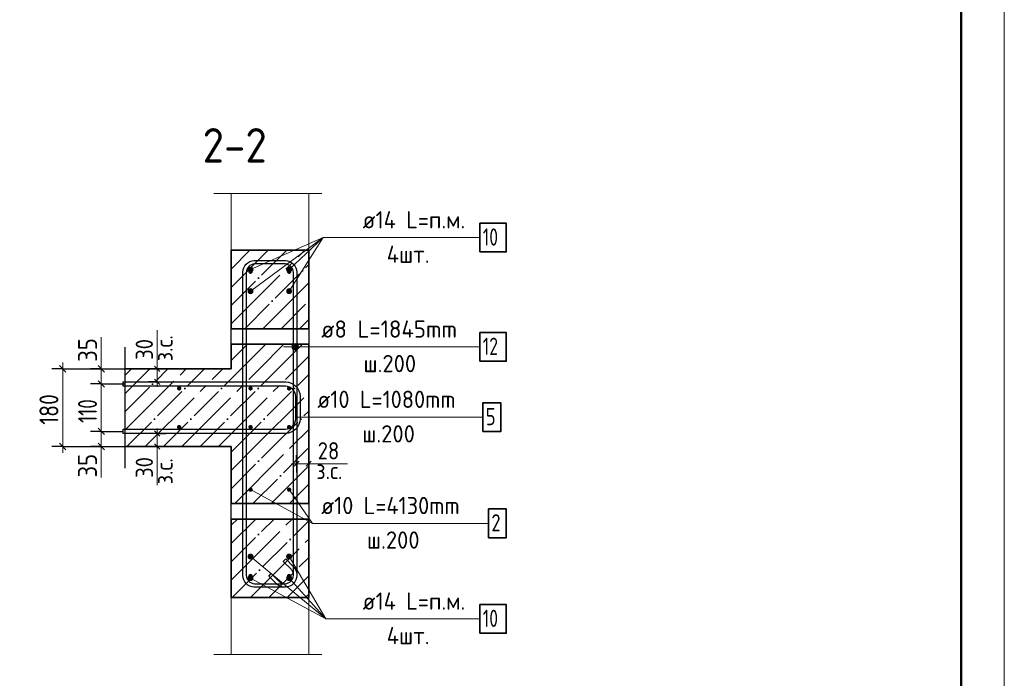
# Model space of a CAD drawing. Header units: millimetres. Extents: x -49773 to 2322955, y -3321 to 58485.
# Tile 224 of 256: x 949856 to 961274, y 42075 to 49707. Entities that reach past the tile are written whole.
import ezdxf

# ---------------------------------------------------------------- set-up
doc = ezdxf.new("R2010")
doc.units = ezdxf.units.MM
doc.linetypes.add('______11', pattern=[500, 400, -50, 0, -50])
doc.linetypes.add('______5', pattern=[1100, 800, -100, 100, -100])
for name, color, linetype, lineweight in [('Standard', 7, 'Continuous', 25), ('Арм.стержн. Арматура края', 96, 'Continuous', 35), ('Арм.стержн. вертикальными 1', 22, 'Continuous', 35), ('Арм.стержн. Доп. арматура', 180, 'Continuous', 35), ('Арм.стержн. Хомут', 240, 'Continuous', 35), ('Ограждение (1)', 7, 'Continuous', 13), ('Размерная линия_ общее', 7, 'Continuous', 13), ('Размерная линия_ общее_1', 7, 'Continuous', 13), ('Стена_ общее', 7, 'Continuous', 35)]:
    doc.layers.add(name, color=color, linetype=linetype, lineweight=lineweight)
doc.styles.add('ISOCPEUR', font='txt')

msp = doc.modelspace()

# ---------------------------------------------------------------- hatches: boundary and pattern name
at = {"layer": 'Арм.стержн. вертикальными 1', "linetype": 'Continuous', "lineweight": 50, "transparency": 33554687}
for points in [[(952557.7, 46786.5), (952555.8, 46796), (952550.3, 46804.1), (952542.2, 46809.6), (952532.7, 46811.5), (952523.1, 46809.6), (952515, 46804.1), (952509.6, 46796), (952507.7, 46786.5), (952509.6, 46776.9), (952515, 46768.8), (952523.1, 46763.4), (952532.7, 46761.5), (952542.2, 46763.4), (952550.3, 46768.8), (952555.8, 46776.9)], [(953005.3, 46786.5), (953003.4, 46796), (952998, 46804.1), (952989.9, 46809.6), (952980.3, 46811.5), (952970.7, 46809.6), (952962.6, 46804.1), (952957.2, 46796), (952955.3, 46786.5), (952957.2, 46776.9), (952962.6, 46768.8), (952970.7, 46763.4), (952980.3, 46761.5), (952989.9, 46763.4), (952998, 46768.8), (953003.4, 46776.9)], [(951730.2, 45434), (951728.3, 45443.6), (951722.9, 45451.7), (951714.7, 45457.1), (951705.2, 45459), (951695.6, 45457.1), (951687.5, 45451.7), (951682.1, 45443.6), (951680.2, 45434), (951682.1, 45424.4), (951687.5, 45416.3), (951695.6, 45410.9), (951705.2, 45409), (951714.7, 45410.9), (951722.9, 45416.3), (951728.3, 45424.4)], [(952557.7, 45434), (952555.8, 45443.6), (952550.3, 45451.7), (952542.2, 45457.1), (952532.7, 45459), (952523.1, 45457.1), (952515, 45451.7), (952509.6, 45443.6), (952507.7, 45434), (952509.6, 45424.4), (952515, 45416.3), (952523.1, 45410.9), (952532.7, 45409), (952542.2, 45410.9), (952550.3, 45416.3), (952555.8, 45424.4)], [(953005.3, 45434), (953003.4, 45443.6), (952998, 45451.7), (952989.9, 45457.1), (952980.3, 45459), (952970.7, 45457.1), (952962.6, 45451.7), (952957.2, 45443.6), (952955.3, 45434), (952957.2, 45424.4), (952962.6, 45416.3), (952970.7, 45410.9), (952980.3, 45409), (952989.9, 45410.9), (952998, 45416.3), (953003.4, 45424.4)], [(951730.2, 44986.3), (951728.3, 44995.9), (951722.9, 45004), (951714.7, 45009.4), (951705.2, 45011.3), (951695.6, 45009.4), (951687.5, 45004), (951682.1, 44995.9), (951680.2, 44986.3), (951682.1, 44976.8), (951687.5, 44968.6), (951695.6, 44963.2), (951705.2, 44961.3), (951714.7, 44963.2), (951722.9, 44968.6), (951728.3, 44976.8)], [(952557.7, 44986.3), (952555.8, 44995.9), (952550.3, 45004), (952542.2, 45009.4), (952532.7, 45011.3), (952523.1, 45009.4), (952515, 45004), (952509.6, 44995.9), (952507.7, 44986.3), (952509.6, 44976.8), (952515, 44968.6), (952523.1, 44963.2), (952532.7, 44961.3), (952542.2, 44963.2), (952550.3, 44968.6), (952555.8, 44976.8)], [(953005.3, 44986.3), (953003.4, 44995.9), (952998, 45004), (952989.9, 45009.4), (952980.3, 45011.3), (952970.7, 45009.4), (952962.6, 45004), (952957.2, 44995.9), (952955.3, 44986.3), (952957.2, 44976.8), (952962.6, 44968.6), (952970.7, 44963.2), (952980.3, 44961.3), (952989.9, 44963.2), (952998, 44968.6), (953003.4, 44976.8)], [(952557.7, 44261.3), (952555.8, 44270.9), (952550.3, 44279), (952542.2, 44284.4), (952532.7, 44286.3), (952523.1, 44284.4), (952515, 44279), (952509.6, 44270.9), (952507.7, 44261.3), (952509.6, 44251.8), (952515, 44243.6), (952523.1, 44238.2), (952532.7, 44236.3), (952542.2, 44238.2), (952550.3, 44243.6), (952555.8, 44251.8)], [(953005.3, 44261.3), (953003.4, 44270.9), (952998, 44279), (952989.9, 44284.4), (952980.3, 44286.3), (952970.7, 44284.4), (952962.6, 44279), (952957.2, 44270.9), (952955.3, 44261.3), (952957.2, 44251.8), (952962.6, 44243.6), (952970.7, 44238.2), (952980.3, 44236.3), (952989.9, 44238.2), (952998, 44243.6), (953003.4, 44251.8)], [(952557.7, 43261.5), (952555.8, 43271), (952550.3, 43279.1), (952542.2, 43284.6), (952532.7, 43286.5), (952523.1, 43284.6), (952515, 43279.1), (952509.6, 43271), (952507.7, 43261.5), (952509.6, 43251.9), (952515, 43243.8), (952523.1, 43238.4), (952532.7, 43236.5), (952542.2, 43238.4), (952550.3, 43243.8), (952555.8, 43251.9)], [(953005.3, 43261.5), (953003.4, 43271), (952998, 43279.1), (952989.9, 43284.6), (952980.3, 43286.5), (952970.7, 43284.6), (952962.6, 43279.1), (952957.2, 43271), (952955.3, 43261.5), (952957.2, 43251.9), (952962.6, 43243.8), (952970.7, 43238.4), (952980.3, 43236.5), (952989.9, 43238.4), (952998, 43243.8), (953003.4, 43251.9)]]:
    msp.add_hatch(color=4, dxfattribs=at).paths.add_polyline_path(points)
at = {"layer": 'Арм.стержн. Доп. арматура', "linetype": 'Continuous', "lineweight": 50, "transparency": 33554687}
for points in [[(952567.7, 46811.5), (952565, 46824.9), (952557.4, 46836.2), (952546.1, 46843.8), (952532.7, 46846.5), (952519.3, 46843.8), (952507.9, 46836.2), (952500.3, 46824.9), (952497.7, 46811.5), (952500.3, 46798.1), (952507.9, 46786.7), (952519.3, 46779.1), (952532.7, 46776.5), (952546.1, 46779.1), (952557.4, 46786.7), (952565, 46798.1)], [(953015.3, 46811.5), (953012.6, 46824.9), (953005.1, 46836.2), (952993.7, 46843.8), (952980.3, 46846.5), (952966.9, 46843.8), (952955.6, 46836.2), (952948, 46824.9), (952945.3, 46811.5), (952948, 46798.1), (952955.6, 46786.7), (952966.9, 46779.1), (952980.3, 46776.5), (952993.7, 46779.1), (953005.1, 46786.7), (953012.6, 46798.1)], [(952567.7, 46561.5), (952565, 46574.9), (952557.4, 46586.2), (952546.1, 46593.8), (952532.7, 46596.5), (952519.3, 46593.8), (952507.9, 46586.2), (952500.3, 46574.9), (952497.7, 46561.5), (952500.3, 46548.1), (952507.9, 46536.7), (952519.3, 46529.1), (952532.7, 46526.5), (952546.1, 46529.1), (952557.4, 46536.7), (952565, 46548.1)], [(953015.3, 46561.5), (953012.6, 46574.9), (953005.1, 46586.2), (952993.7, 46593.8), (952980.3, 46596.5), (952966.9, 46593.8), (952955.6, 46586.2), (952948, 46574.9), (952945.3, 46561.5), (952948, 46548.1), (952955.6, 46536.7), (952966.9, 46529.1), (952980.3, 46526.5), (952993.7, 46529.1), (953005.1, 46536.7), (953012.6, 46548.1)], [(952567.7, 43486.5), (952565, 43499.9), (952557.4, 43511.2), (952546.1, 43518.8), (952532.7, 43521.5), (952519.3, 43518.8), (952507.9, 43511.2), (952500.3, 43499.9), (952497.7, 43486.5), (952500.3, 43473.1), (952507.9, 43461.7), (952519.3, 43454.1), (952532.7, 43451.5), (952546.1, 43454.1), (952557.4, 43461.7), (952565, 43473.1)], [(953015.3, 43486.5), (953012.6, 43499.9), (953005.1, 43511.2), (952993.7, 43518.8), (952980.3, 43521.5), (952966.9, 43518.8), (952955.6, 43511.2), (952948, 43499.9), (952945.3, 43486.5), (952948, 43473.1), (952955.6, 43461.7), (952966.9, 43454.1), (952980.3, 43451.5), (952993.7, 43454.1), (953005.1, 43461.7), (953012.6, 43473.1)], [(952567.7, 43236.5), (952565, 43249.9), (952557.4, 43261.2), (952546.1, 43268.8), (952532.7, 43271.5), (952519.3, 43268.8), (952507.9, 43261.2), (952500.3, 43249.9), (952497.7, 43236.5), (952500.3, 43223.1), (952507.9, 43211.7), (952519.3, 43204.1), (952532.7, 43201.5), (952546.1, 43204.1), (952557.4, 43211.7), (952565, 43223.1)], [(953015.3, 43236.5), (953012.6, 43249.9), (953005.1, 43261.2), (952993.7, 43268.8), (952980.3, 43271.5), (952966.9, 43268.8), (952955.6, 43261.2), (952948, 43249.9), (952945.3, 43236.5), (952948, 43223.1), (952955.6, 43211.7), (952966.9, 43204.1), (952980.3, 43201.5), (952993.7, 43204.1), (953005.1, 43211.7), (953012.6, 43223.1)]]:
    msp.add_hatch(color=7, dxfattribs=at).paths.add_polyline_path(points)
at = {"layer": 'Арм.стержн. Хомут', "linetype": 'Continuous', "lineweight": 13, "transparency": 33554687}
for points in [[(953018.1, 45897.1), (953018.1, 45934.6), (953012.8, 45915.8)], [(953018.1, 45934.6), (953031.6, 45883.6), (953031.6, 45948.1)], [(953018.1, 45934.6), (953018.1, 45897.1), (953031.6, 45883.6)], [(953031.6, 45948.1), (953050.3, 45878.3), (953050.3, 45953.3)], [(953031.6, 45948.1), (953031.6, 45883.6), (953050.3, 45878.3)], [(953050.3, 45953.3), (953050.3, 45878.3), (953069.1, 45883.6)], [(953050.3, 45953.3), (953069.1, 45883.6), (953069.1, 45948.1)], [(953069.1, 45948.1), (953069.1, 45883.6), (953082.6, 45897.1)], [(953069.1, 45948.1), (953082.6, 45897.1), (953082.6, 45934.6)], [(953082.6, 45934.6), (953082.6, 45897.1), (953087.8, 45915.8)]]:
    msp.add_hatch(color=7, dxfattribs=at).paths.add_polyline_path(points)

# ---------------------------------------------------------------- linework, layer by layer
at = {"layer": 'Standard', "color": 7, "linetype": 'Continuous', "lineweight": 13, "transparency": 33554687}
for p, q in [((952107.7, 47695.2), (953357.7, 47695.2)), ((951451.1, 45661.5), (951451.1, 46111.5)), ((951451.1, 44761.5), (951451.1, 44311.5)), ((953207.7, 44561.8), (953657.7, 44561.8)), ((952107.7, 42352.8), (953357.7, 42352.8))]:
    msp.add_line(p, q, dxfattribs=at)
at = {"layer": 'Standard', "color": 253, "linetype": '______11', "lineweight": 35, "true_color": 0xababab, "transparency": 33554687}
for p, q in [((952307.7, 46393.7), (952950.5, 47036.5)), ((952307.7, 46817.9), (952526.2, 47036.5)), ((952464.9, 46126.6), (953207.7, 46869.4)), ((952889.2, 46126.6), (953207.7, 46445.1)), ((952424, 45661.5), (952708.8, 45946.3)), ((952848.2, 45661.5), (953133.1, 45946.3)), ((951079.2, 45589.5), (951151.2, 45661.5)), ((951079.2, 45165.2), (951575.5, 45661.5)), ((951099.7, 44761.5), (951999.7, 45661.5)), ((951524, 44761.5), (952424, 45661.5)), ((951948.2, 44761.5), (952848.2, 45661.5)), ((952372.5, 44761.5), (953207.7, 45596.6)), ((952796.8, 44761.5), (953207.7, 45172.3)), ((952307.7, 44696.6), (952372.5, 44761.5)), ((952307.7, 44272.3), (952796.8, 44761.5)), ((952561.2, 44101.6), (953207.7, 44748.1)), ((952985.5, 44101.6), (953207.7, 44323.8)), ((952307.7, 43423.8), (952805.1, 43921.3)), ((952307.7, 43848.1), (952380.9, 43921.3)), ((952319.6, 43011.5), (953207.7, 43899.6)), ((952743.8, 43011.5), (953207.7, 43475.3)), ((953168.1, 43011.5), (953207.7, 43051))]:
    msp.add_line(p, q, dxfattribs=at)
at = {"layer": 'Standard', "color": 253, "linetype": '______5', "lineweight": 35, "true_color": 0xababab, "transparency": 33554687}
for p, q in [((952307.7, 46181.5), (953162.6, 47036.5)), ((952307.7, 46605.8), (952738.3, 47036.5)), ((952307.7, 47030.1), (952314.1, 47036.5)), ((952677, 46126.6), (953207.7, 46657.3)), ((953101.3, 46126.6), (953207.7, 46233)), ((952307.7, 45757.3), (952496.7, 45946.3)), ((952636.1, 45661.5), (952920.9, 45946.3)), ((953060.4, 45661.5), (953207.7, 45808.7)), ((951079.2, 45377.4), (951363.3, 45661.5)), ((951079.2, 44953.1), (951787.6, 45661.5)), ((951311.9, 44761.5), (952211.9, 45661.5)), ((951736.1, 44761.5), (952636.1, 45661.5)), ((952160.4, 44761.5), (953060.4, 45661.5)), ((952584.6, 44761.5), (953207.7, 45384.5)), ((953008.9, 44761.5), (953207.7, 44960.2)), ((952307.7, 44484.5), (952584.6, 44761.5)), ((952349.1, 44101.6), (953008.9, 44761.5)), ((952773.3, 44101.6), (953207.7, 44535.9)), ((953197.6, 44101.6), (953207.7, 44111.7)), ((952307.7, 43211.7), (953017.3, 43921.3)), ((952307.7, 43635.9), (952593, 43921.3)), ((952531.7, 43011.5), (953207.7, 43687.4)), ((952956, 43011.5), (953207.7, 43263.2))]:
    msp.add_line(p, q, dxfattribs=at)
at = {"layer": 'Standard', "color": 7, "linetype": 'Continuous', "lineweight": 35, "transparency": 33554687}
for p, q in [((952307.7, 47036.5), (952307.7, 46126.6)), ((953207.7, 47036.5), (952307.7, 47036.5)), ((953207.7, 46126.6), (953207.7, 47036.5)), ((952307.7, 46126.6), (953207.7, 46126.6)), ((952307.7, 45946.3), (952307.7, 45661.5)), ((953207.7, 45946.3), (952307.7, 45946.3)), ((953207.7, 45661.5), (953207.7, 45946.3)), ((952307.7, 45661.5), (951079.2, 45661.5)), ((953207.7, 44761.5), (953207.7, 45661.5)), ((951079.2, 44761.5), (952307.7, 44761.5)), ((952307.7, 44761.5), (952307.7, 44101.6)), ((953207.7, 44101.6), (953207.7, 44761.5)), ((952307.7, 44101.6), (953207.7, 44101.6)), ((952307.7, 43921.3), (952307.7, 43011.5)), ((953207.7, 43921.3), (952307.7, 43921.3)), ((953207.7, 43011.5), (953207.7, 43921.3)), ((952307.7, 43011.5), (953207.7, 43011.5))]:
    msp.add_line(p, q, dxfattribs=at)
at = {"layer": 'Standard', "color": 7, "linetype": 'Continuous', "lineweight": 25, "transparency": 33554687}
msp.add_line((951079.2, 44511.5), (951079.2, 45911.5), dxfattribs=at)
at = {"layer": 'Standard', "color": 7, "linetype": 'Continuous', "lineweight": 13, "transparency": 33554687}
msp.add_lwpolyline([(919273.5, -2060.4), (961273.5, -2060.4), (961273.5, 57339.6), (919273.5, 57339.6), (919273.5, -2060.4)], close=True, dxfattribs=at)
at = {"layer": 'Standard', "color": 7, "linetype": 'Continuous', "lineweight": 50, "transparency": 33554687}
msp.add_lwpolyline([(921273.5, 56839.6), (960773.5, 56839.6), (960773.5, -1560.4), (921273.5, -1560.4), (921273.5, 56839.6)], close=True, dxfattribs=at)
at = {"layer": 'Standard', "color": 7, "linetype": 'Continuous', "lineweight": 13, "transparency": 33554687}
for points in [[(952307.7, 47036.5), (953207.7, 47036.5), (953207.7, 47695.2), (952307.7, 47695.2), (952307.7, 47036.5)], [(952307.7, 43011.5), (953207.7, 43011.5), (953207.7, 42352.8), (952307.7, 42352.8), (952307.7, 43011.5)]]:
    msp.add_lwpolyline(points, dxfattribs=at)
at = {"layer": 'Арм.стержн. Арматура края', "color": 7, "linetype": 'Continuous', "lineweight": 13, "transparency": 33554687}
for q in [(953082.6, 45101.6), (955227.7, 45101.6)]:
    msp.add_line((953207.7, 45101.6), q, dxfattribs=at)
at = {"layer": 'Арм.стержн. Арматура края', "color": 4, "linetype": 'Continuous', "lineweight": 25, "transparency": 33554687}
msp.add_lwpolyline([(951054.2, 44961.5), (952937.5, 44961.5), (952960.1, 44964.6), (952982.9, 44972.2), (953003.9, 44983.9), (953021, 44998.1), (953035.2, 45015.2), (953047, 45036.2), (953054.5, 45059.1), (953057.6, 45081.7), (953057.6, 45341.3), (953054.5, 45363.9), (953047, 45386.8), (953035.2, 45407.7), (953021, 45424.8), (953003.9, 45439), (952982.9, 45450.8), (952960.1, 45458.3), (952937.5, 45461.5), (951054.2, 45461.5), (951054.2, 45511.5), (952940.9, 45511.5), (952971.4, 45507.2), (953003.2, 45496.8), (953032.4, 45480.4), (953056.5, 45460.3), (953076.6, 45436.2), (953092.9, 45407), (953103.4, 45375.2), (953107.7, 45344.7), (953107.7, 45078.2), (953103.4, 45047.7), (953092.9, 45015.9), (953076.6, 44986.7), (953056.5, 44962.6), (953032.4, 44942.6), (953003.2, 44926.2), (952971.4, 44915.7), (952940.9, 44911.5), (951054.2, 44911.5), (951054.2, 44961.5)], dxfattribs=at)
at = {"layer": 'Арм.стержн. Арматура края', "color": 7, "linetype": 'Continuous', "lineweight": 35, "transparency": 33554687}
msp.add_lwpolyline([(955227.7, 44934.9), (955434.3, 44934.9), (955434.3, 45268.3), (955227.7, 45268.3), (955227.7, 44934.9)], dxfattribs=at)
at = {"layer": 'Арм.стержн. вертикальными 1', "color": 7, "linetype": 'Continuous', "lineweight": 13, "transparency": 33554687}
msp.add_line((953252.2, 43870.7), (955292.2, 43870.7), dxfattribs=at)
at = {"layer": 'Арм.стержн. вертикальными 1', "color": 7, "linetype": 'Continuous', "lineweight": 35, "transparency": 33554687}
msp.add_lwpolyline([(955292.2, 43704), (955498.9, 43704), (955498.9, 44037.4), (955292.2, 44037.4), (955292.2, 43704)], dxfattribs=at)
at = {"layer": 'Арм.стержн. Доп. арматура', "color": 7, "linetype": 'Continuous', "lineweight": 13, "transparency": 33554687}
for p, q in [((953373.7, 47182.5), (952532.7, 46561.5)), ((953373.7, 47182.5), (952532.7, 46811.5)), ((953373.7, 47182.5), (952980.3, 46561.5)), ((953373.7, 47182.5), (952980.3, 46811.5)), ((953373.7, 47182.5), (955192.2, 47182.5)), ((953405.6, 42763.4), (952532.7, 43486.5)), ((953405.6, 42763.4), (952980.3, 43486.5)), ((953405.6, 42763.4), (952532.7, 43236.5)), ((953405.6, 42763.4), (952980.3, 43236.5)), ((953405.6, 42763.4), (955192.2, 42763.4))]:
    msp.add_line(p, q, dxfattribs=at)
at = {"layer": 'Арм.стержн. Доп. арматура', "color": 7, "linetype": 'Continuous', "lineweight": 35, "transparency": 33554687}
for points in [[(955192.2, 47015.8), (955498.9, 47015.8), (955498.9, 47349.1), (955192.2, 47349.1), (955192.2, 47015.8)], [(955192.2, 42596.7), (955498.9, 42596.7), (955498.9, 42930.1), (955192.2, 42930.1), (955192.2, 42596.7)]]:
    msp.add_lwpolyline(points, dxfattribs=at)
at = {"layer": 'Арм.стержн. Хомут', "color": 7, "linetype": 'Continuous', "lineweight": 13, "transparency": 33554687}
for p, q in [((952913.7, 45915.8), (955192.2, 45915.8)), ((952913.7, 45915.8), (953050.3, 45915.8)), ((953012.8, 45915.8), (953012.8, 45915.8)), ((953050.3, 45953.3), (953050.3, 45953.3)), ((953087.8, 45915.8), (953087.8, 45915.8)), ((953050.3, 45878.3), (953050.3, 45878.3))]:
    msp.add_line(p, q, dxfattribs=at)
at = {"layer": 'Арм.стержн. Хомут', "color": 40, "linetype": 'Continuous', "lineweight": 25, "transparency": 33554687}
msp.add_lwpolyline([(952771.6, 43288.7), (952861, 43199.4), (952868.1, 43193.2), (952875.7, 43187.7), (952883.7, 43183), (952892, 43179.1), (952900.7, 43176), (952909.7, 43173.6), (952919, 43172.1), (952928.4, 43171.5), (952934.2, 43171.5), (952952.2, 43174), (952970.5, 43180), (952987.3, 43189.4), (953001, 43200.8), (953012.4, 43214.5), (953021.8, 43231.2), (953027.8, 43249.5), (953030.3, 43267.6), (953030.3, 46780.3), (953027.8, 46798.4), (953021.8, 46816.7), (953012.4, 46833.5), (953001, 46847.1), (952987.3, 46858.5), (952970.5, 46867.9), (952952.2, 46873.9), (952934.2, 46876.5), (952578.8, 46876.5), (952560.7, 46873.9), (952542.4, 46867.9), (952525.6, 46858.5), (952512, 46847.1), (952500.6, 46833.5), (952491.2, 46816.7), (952485.2, 46798.4), (952482.6, 46780.3), (952482.6, 43267.6), (952485.2, 43249.5), (952491.2, 43231.2), (952500.6, 43214.5), (952512, 43200.8), (952525.6, 43189.4), (952542.4, 43180), (952560.7, 43174), (952578.8, 43171.5), (952934.2, 43171.5), (952952.2, 43174), (952970.5, 43180), (952987.3, 43189.4), (953001, 43200.8), (953012.4, 43214.5), (953021.8, 43231.2), (953027.8, 43249.5), (953030.3, 43267.6), (953030.3, 43273.4), (953029.6, 43282.8), (953028.2, 43292), (953025.8, 43301.1), (953022.7, 43309.7), (953018.8, 43318), (953014, 43326.1), (953008.6, 43333.7), (953002.4, 43340.8), (952913.1, 43430.1), (952941.4, 43458.4), (953031.7, 43368.1), (953039.9, 43358.6), (953047.6, 43348), (953054.2, 43336.7), (953059.7, 43325.1), (953064, 43312.9), (953067.3, 43300.3), (953069.4, 43287.4), (953070.3, 43274.8), (953070.3, 43264.9), (953066.9, 43240.5), (953058.5, 43215), (953045.4, 43191.7), (953029.4, 43172.4), (953010.1, 43156.3), (952986.7, 43143.2), (952961.3, 43134.9), (952936.9, 43131.5), (952576, 43131.5), (952551.6, 43134.9), (952526.2, 43143.2), (952502.9, 43156.3), (952483.6, 43172.4), (952467.5, 43191.7), (952454.4, 43215), (952446.1, 43240.5), (952442.7, 43264.9), (952442.7, 46783.1), (952446.1, 46807.5), (952454.4, 46832.9), (952467.5, 46856.3), (952483.6, 46875.5), (952502.9, 46891.6), (952526.2, 46904.7), (952551.6, 46913.1), (952576, 46916.5), (952936.9, 46916.5), (952961.3, 46913.1), (952986.7, 46904.7), (953010.1, 46891.6), (953029.4, 46875.5), (953045.4, 46856.3), (953058.5, 46832.9), (953066.9, 46807.5), (953070.3, 46783.1), (953070.3, 43264.9), (953066.9, 43240.5), (953058.5, 43215), (953045.4, 43191.7), (953029.4, 43172.4), (953010.1, 43156.3), (952986.7, 43143.2), (952961.3, 43134.9), (952936.9, 43131.5), (952927, 43131.5), (952914.4, 43132.4), (952901.5, 43134.4), (952888.8, 43137.7), (952876.7, 43142.1), (952865.1, 43147.6), (952853.8, 43154.2), (952843.2, 43161.8), (952833.7, 43170.1), (952743.4, 43260.4), (952771.6, 43288.7)], dxfattribs=at)
at = {"layer": 'Арм.стержн. Хомут', "color": 7, "linetype": 'Continuous', "lineweight": 35, "transparency": 33554687}
msp.add_lwpolyline([(955192.2, 45749.1), (955498.9, 45749.1), (955498.9, 46082.5), (955192.2, 46082.5), (955192.2, 45749.1)], dxfattribs=at)
at = {"layer": 'Арм.стержн. Хомут', "color": 7, "linetype": 'Continuous', "lineweight": 13, "transparency": 33554687}
msp.add_circle((953050.3, 45915.8), 37.5, dxfattribs=at)
at = {"layer": 'Ограждение (1)', "color": 7, "linetype": 'Continuous', "lineweight": 18, "transparency": 33554687}
for p in [(952532.7, 44261.3), (952980.3, 44261.3)]:
    msp.add_line(p, (953252.2, 43870.7), dxfattribs=at)
at = {"layer": 'Размерная линия_ общее', "color": 7, "linetype": 'Continuous', "lineweight": 13, "transparency": 33554687}
for p, q in [((950802.5, 45742.4), (950802.5, 46028.4)), ((950355, 45661.5), (950355, 45736.5)), ((950802.5, 45574), (950802.5, 45742.4)), ((950802.5, 45661.5), (950802.5, 45736.5)), ((950802.5, 45486.5), (950802.5, 45661.5)), ((950802.5, 44936.5), (950802.5, 45486.5)), ((950802.5, 44761.5), (950802.5, 44936.5)), ((950355, 44761.5), (950355, 44686.5)), ((950802.5, 44849), (950802.1, 44688)), ((950802.5, 44761.5), (950802.5, 44686.5)), ((950802.1, 44688), (950802.1, 44402))]:
    msp.add_line(p, q, dxfattribs=at)
at = {"layer": 'Размерная линия_ общее', "color": 7, "linetype": 'Continuous', "lineweight": 25, "transparency": 33554687}
for p, q in [((950392.5, 45624), (950317.5, 45699)), ((950840, 45624), (950765, 45699)), ((950840, 45449), (950765, 45524)), ((950840, 44899), (950765, 44974)), ((950392.5, 44724), (950317.5, 44799)), ((950840, 44724), (950765, 44799))]:
    msp.add_line(p, q, dxfattribs=at)
at = {"layer": 'Размерная линия_ общее', "color": 253, "linetype": 'Continuous', "lineweight": -3, "true_color": 0xa0a0a0, "transparency": 33554687}
for p, q in [((950355, 45661.5), (950229.9, 45661.5)), ((950355, 45661.5), (950480, 45661.5)), ((950355, 45661.5), (951070.4, 45661.5)), ((950802.5, 45661.5), (950677.5, 45661.5)), ((950802.5, 45661.5), (950927.5, 45661.5)), ((950802.5, 45661.5), (951098.2, 45661.5)), ((950802.5, 45486.5), (950677.5, 45486.5)), ((950802.5, 45486.5), (950927.5, 45486.5)), ((950802.5, 45486.5), (951068.8, 45486.5)), ((950802.5, 44936.5), (950677.5, 44936.5)), ((950802.5, 44936.5), (950927.5, 44936.5)), ((950802.5, 44936.5), (951048.4, 44936.5)), ((950355, 44761.5), (950229.9, 44761.5)), ((950355, 44761.5), (950480, 44761.5)), ((950355, 44761.5), (951038.2, 44761.5)), ((950802.5, 44761.5), (950677.5, 44761.5)), ((950802.5, 44761.5), (950927.5, 44761.5)), ((950802.5, 44761.5), (951138.2, 44761.5))]:
    msp.add_line(p, q, dxfattribs=at)
at = {"layer": 'Размерная линия_ общее', "color": 7, "linetype": 'Continuous', "lineweight": 13, "transparency": 33554687}
msp.add_lwpolyline([(950355, 44761.5), (950355, 44929.4), (950355, 44929.4), (950355, 45661.5)], dxfattribs=at)
at = {"layer": 'Размерная линия_ общее_1', "color": 7, "linetype": 'Continuous', "lineweight": 25, "transparency": 33554687}
for p, q in [((951481.1, 45631.5), (951421.1, 45691.5)), ((951481.1, 45481.5), (951421.1, 45541.5)), ((951421.1, 44941.5), (951481.1, 44881.5)), ((951421.1, 44791.5), (951481.1, 44731.5)), ((953037.7, 44531.8), (953097.7, 44591.8)), ((953177.6, 44531.8), (953237.7, 44591.8))]:
    msp.add_line(p, q, dxfattribs=at)
at = {"layer": 'Размерная линия_ общее_1', "color": 7, "linetype": 'Continuous', "lineweight": 13, "transparency": 33554687}
for p, q in [((951451.1, 45661.5), (951451.1, 45721.5)), ((951451.1, 45511.5), (951451.1, 45661.5)), ((951451.1, 45511.5), (951451.1, 45451.5)), ((951451.1, 44911.5), (951451.1, 44971.5)), ((951451.1, 44911.5), (951451.1, 44761.5)), ((951451.1, 44761.5), (951451.1, 44701.5)), ((953067.7, 44561.8), (953007.7, 44561.8)), ((953067.7, 44561.8), (953207.7, 44561.8)), ((953207.7, 44561.8), (953267.7, 44561.8))]:
    msp.add_line(p, q, dxfattribs=at)
at = {"layer": 'Размерная линия_ общее_1', "color": 253, "linetype": 'Continuous', "lineweight": -3, "true_color": 0xa0a0a0, "transparency": 33554687}
for p, q in [((951451.1, 45661.5), (951351.1, 45661.5)), ((951451.1, 45661.5), (951551.1, 45661.5)), ((951451.1, 45511.5), (951351.1, 45511.5)), ((951451.1, 45511.5), (951551.1, 45511.5)), ((951451.1, 44911.5), (951351.1, 44911.5)), ((951451.1, 44911.5), (951551.1, 44911.5)), ((951451.1, 44761.5), (951351.1, 44761.5)), ((951451.1, 44761.5), (951551.1, 44761.5)), ((953067.7, 44561.8), (953067.7, 44661.8)), ((953207.7, 44561.8), (953207.7, 44661.8)), ((953067.7, 44561.8), (953067.7, 44461.8)), ((953067.7, 44561.8), (953067.7, 44561.8)), ((953207.7, 44561.8), (953207.7, 44461.8)), ((953207.7, 44561.8), (953207.7, 44561.8))]:
    msp.add_line(p, q, dxfattribs=at)
at = {"layer": 'Стена_ общее', "color": 7, "linetype": 'Continuous', "lineweight": 25, "transparency": 33554687}
for p, q in [((952307.7, 46123.1), (952307.7, 46126.6)), ((952307.7, 46117.4), (952307.7, 46123.1)), ((952307.7, 46110.8), (952307.7, 46117.4)), ((952307.7, 46103.4), (952307.7, 46110.8)), ((952307.7, 46095.2), (952307.7, 46103.4)), ((952307.7, 46086.5), (952307.7, 46095.2)), ((952307.7, 46077.1), (952307.7, 46086.5)), ((952307.7, 46067.4), (952307.7, 46077.1)), ((952307.7, 46057.3), (952307.7, 46067.4)), ((952307.7, 46046.9), (952307.7, 46057.3)), ((952307.7, 46036.5), (952307.7, 46046.9)), ((952307.7, 46026), (952307.7, 46036.5)), ((952307.7, 46015.7), (952307.7, 46026)), ((952307.7, 46005.6), (952307.7, 46015.7)), ((953207.7, 46126.6), (953207.7, 46123.1)), ((953207.7, 46123.1), (953207.7, 46117.4)), ((953207.7, 46117.4), (953207.7, 46110.8)), ((953207.7, 46110.8), (953207.7, 46103.4)), ((953207.7, 46103.4), (953207.7, 46095.2)), ((953207.7, 46095.2), (953207.7, 46086.5)), ((953207.7, 46086.5), (953207.7, 46077.1)), ((953207.7, 46077.1), (953207.7, 46067.4)), ((953207.7, 46067.4), (953207.7, 46057.3)), ((953207.7, 46057.3), (953207.7, 46046.9)), ((953207.7, 46046.9), (953207.7, 46036.5)), ((953207.7, 46036.5), (953207.7, 46026)), ((953207.7, 46026), (953207.7, 46015.7)), ((953207.7, 46015.7), (953207.7, 46005.6)), ((952307.7, 45995.8), (952307.7, 46005.6)), ((952307.7, 45986.5), (952307.7, 45995.8)), ((952307.7, 45977.7), (952307.7, 45986.5)), ((952307.7, 45969.5), (952307.7, 45977.7)), ((952307.7, 45962.1), (952307.7, 45969.5)), ((952307.7, 45955.6), (952307.7, 45962.1)), ((952307.7, 45949.9), (952307.7, 45955.6)), ((952307.7, 45946.3), (952307.7, 45949.9)), ((953207.7, 46005.6), (953207.7, 45995.8)), ((953207.7, 45995.8), (953207.7, 45986.5)), ((953207.7, 45986.5), (953207.7, 45977.7)), ((953207.7, 45977.7), (953207.7, 45969.5)), ((953207.7, 45969.5), (953207.7, 45962.1)), ((953207.7, 45962.1), (953207.7, 45955.6)), ((953207.7, 45955.6), (953207.7, 45949.9)), ((953207.7, 45949.9), (953207.7, 45946.3)), ((952307.7, 44098.1), (952307.7, 44101.6)), ((952307.7, 44092.4), (952307.7, 44098.1)), ((952307.7, 44085.8), (952307.7, 44092.4)), ((952307.7, 44078.4), (952307.7, 44085.8)), ((952307.7, 44070.2), (952307.7, 44078.4)), ((953207.7, 44101.6), (953207.7, 44098.1)), ((953207.7, 44098.1), (953207.7, 44092.4)), ((953207.7, 44092.4), (953207.7, 44085.8)), ((953207.7, 44085.8), (953207.7, 44078.4)), ((953207.7, 44078.4), (953207.7, 44070.2)), ((952307.7, 44061.5), (952307.7, 44070.2)), ((952307.7, 44052.1), (952307.7, 44061.5)), ((952307.7, 44042.4), (952307.7, 44052.1)), ((952307.7, 44032.3), (952307.7, 44042.4)), ((952307.7, 44021.9), (952307.7, 44032.3)), ((952307.7, 44011.5), (952307.7, 44021.9)), ((952307.7, 44001), (952307.7, 44011.5)), ((952307.7, 43990.7), (952307.7, 44001)), ((952307.7, 43980.6), (952307.7, 43990.7)), ((952307.7, 43970.8), (952307.7, 43980.6)), ((952307.7, 43961.5), (952307.7, 43970.8)), ((952307.7, 43952.7), (952307.7, 43961.5)), ((953207.7, 44070.2), (953207.7, 44061.5)), ((953207.7, 44061.5), (953207.7, 44052.1)), ((953207.7, 44052.1), (953207.7, 44042.4)), ((953207.7, 44042.4), (953207.7, 44032.3)), ((953207.7, 44032.3), (953207.7, 44021.9)), ((953207.7, 44021.9), (953207.7, 44011.5)), ((953207.7, 44011.5), (953207.7, 44001)), ((953207.7, 44001), (953207.7, 43990.7)), ((953207.7, 43990.7), (953207.7, 43980.6)), ((953207.7, 43980.6), (953207.7, 43970.8)), ((953207.7, 43970.8), (953207.7, 43961.5)), ((953207.7, 43961.5), (953207.7, 43952.7)), ((952307.7, 43944.6), (952307.7, 43952.7)), ((952307.7, 43937.1), (952307.7, 43944.6)), ((952307.7, 43930.6), (952307.7, 43937.1)), ((952307.7, 43924.9), (952307.7, 43930.6)), ((952307.7, 43921.3), (952307.7, 43924.9)), ((953207.7, 43952.7), (953207.7, 43944.6)), ((953207.7, 43944.6), (953207.7, 43937.1)), ((953207.7, 43937.1), (953207.7, 43930.6)), ((953207.7, 43930.6), (953207.7, 43924.9)), ((953207.7, 43924.9), (953207.7, 43921.3))]:
    msp.add_line(p, q, dxfattribs=at)

# ---------------------------------------------------------------- texts
at = {"layer": 'Standard', "color": 7, "linetype": 'Continuous', "lineweight": 35, "transparency": 33554687, "insert": (951976.6, 48051.3), "char_height": 400, "width": 1021.794, "attachment_point": 7, "style": 'ISOCPEUR'}
msp.add_mtext('\\W0.91;2-2', dxfattribs=at)
at = {"layer": 'Арм.стержн. Арматура края', "color": 7, "linetype": 'Continuous', "lineweight": 25, "transparency": 33554687, "char_height": 200, "attachment_point": 7, "style": 'ISOCPEUR'}
for s, insert, width in [('\\W0.94;ø10 L=1080mm ', (953307.7, 45208.3), 1913.071), ('\\W0.78;5', (955261, 45008.3), 217.611), ('\\W0.95;ш.200 ', (953827.7, 44808.3), 874.662)]:
    msp.add_mtext(s, dxfattribs=dict(at, insert=insert, width=width))
at = {"layer": 'Арм.стержн. вертикальными 1', "color": 7, "linetype": 'Continuous', "lineweight": 25, "transparency": 33554687, "char_height": 200, "attachment_point": 7, "style": 'ISOCPEUR'}
for s, insert, width in [('\\W0.94;ø10 L=4130mm ', (953352.2, 43977.4), 1933.174), ('\\W0.78;2', (955325.6, 43777.4), 217.601), ('\\W0.95;ш.200 ', (953882.2, 43577.4), 874.675)]:
    msp.add_mtext(s, dxfattribs=dict(at, insert=insert, width=width))
at = {"layer": 'Арм.стержн. Доп. арматура', "color": 7, "linetype": 'Continuous', "lineweight": 25, "transparency": 33554687, "char_height": 200, "attachment_point": 7, "style": 'ISOCPEUR'}
for s, insert, width in [('\\W0.94;ø14 L=п.м.', (953832.2, 47289.1), 1353.345), ('\\W0.75;10', (955225.6, 47089.1), 314.851), ('\\W0.95;4шт. ', (954112.2, 46889.1), 794.38), ('\\W0.94;ø14 L=п.м.', (953832.2, 42870.1), 1353.345), ('\\W0.75;10', (955225.6, 42670.1), 314.851), ('\\W0.95;4шт. ', (954112.2, 42470.1), 794.38)]:
    msp.add_mtext(s, dxfattribs=dict(at, insert=insert, width=width))
at = {"layer": 'Арм.стержн. Хомут', "color": 7, "linetype": 'Continuous', "lineweight": 25, "transparency": 33554687, "char_height": 200, "attachment_point": 7, "style": 'ISOCPEUR'}
for s, insert, width in [('\\W0.96;ø8 L=1845mm ', (953352.2, 46022.5), 1834.899), ('\\W0.75;12', (955225.6, 45822.5), 314.851), ('\\W0.95;ш.200 ', (953842.2, 45622.5), 874.662)]:
    msp.add_mtext(s, dxfattribs=dict(at, insert=insert, width=width))
at = {"layer": 'Размерная линия_ общее', "color": 7, "linetype": 'Continuous', "lineweight": 25, "transparency": 33554687, "char_height": 220, "attachment_point": 7, "rotation": 90, "style": 'ISOCPEUR'}
for s, insert, width in [('\\W0.87;35', (950752.5, 45742.4), 403.924), ('\\W0.83;180', (950304.9, 45013.5), 508.579), ('\\W0.74;110', (950752.5, 45035.5), 455.162), ('\\W0.87;35', (950752.1, 44402), 403.94)]:
    msp.add_mtext(s, dxfattribs=dict(at, insert=insert, width=width))
at = {"layer": 'Размерная линия_ общее_1', "color": 7, "linetype": 'Continuous', "lineweight": 18, "transparency": 33554687, "char_height": 200, "attachment_point": 7, "rotation": 90, "style": 'ISOCPEUR'}
for s, insert, width in [('\\W0.87;30', (951401.1, 45765.5), 367.21), ('\\W0.90;з.с.', (951629.8, 45749.4), 459.942), ('\\W0.87;30', (951401.1, 44397.4), 367.21), ('\\W0.90;з.с.', (951629.8, 44323.5), 459.942)]:
    msp.add_mtext(s, dxfattribs=dict(at, insert=insert, width=width))
at = {"layer": 'Размерная линия_ общее_1', "color": 7, "linetype": 'Continuous', "lineweight": 18, "transparency": 33554687, "char_height": 200, "attachment_point": 7, "style": 'ISOCPEUR'}
for s, insert, width in [('\\W0.87;28', (953311.7, 44611.8), 367.202), ('\\W0.90;з.с.', (953295.6, 44383.1), 459.942)]:
    msp.add_mtext(s, dxfattribs=dict(at, insert=insert, width=width))

doc.saveas('drawing.dxf')
